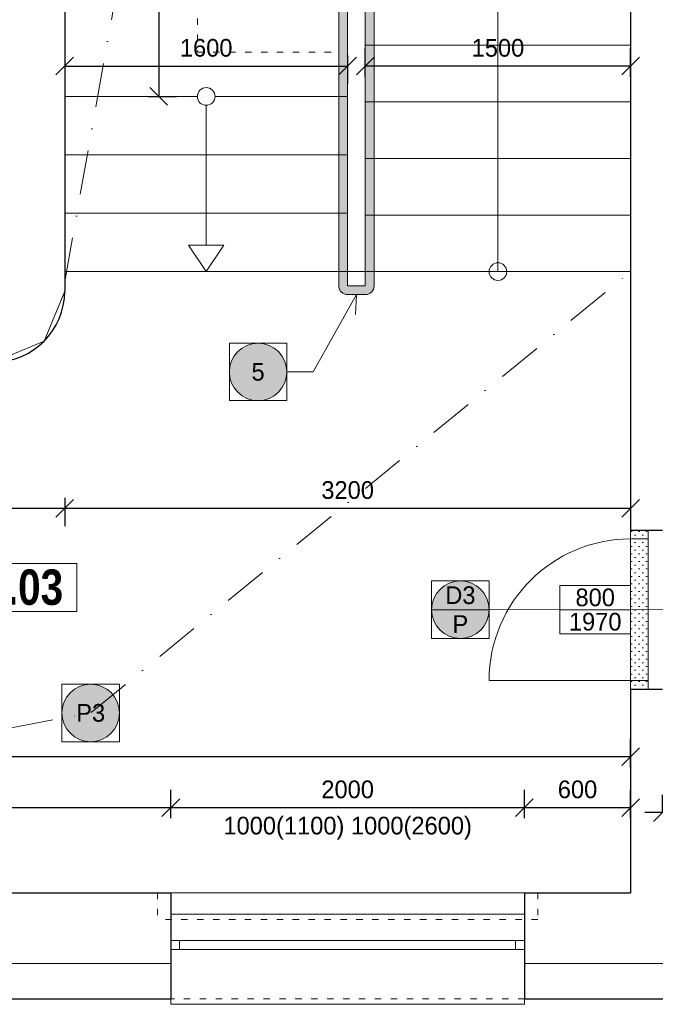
# Model space of a CAD drawing. Header units: millimetres. Extents: x -65956 to 5894746, y -14679 to 163521.
# Tile 31 of 89: x -50311 to -46716, y 29197 to 34761. Entities that reach past the tile are written whole.
import ezdxf

# ---------------------------------------------------------------- set-up
doc = ezdxf.new("R2010")
doc.units = ezdxf.units.MM
for name, pattern in [('__$$DASHDOT$$', [10.01, 5, -2.5, 0.01, -2.5]), ('ACAD_ISO03W100', [30, 12, -18]), ('ČERCHOVANÁ', [1, 0.5, -0.25, 0, -0.25])]:
    doc.linetypes.add(name, pattern=pattern)
doc.layers.get('0').update_dxf_attribs({"lineweight": 5})
doc.layers.get('Defpoints').update_dxf_attribs({"color": 2, "lineweight": 30})
doc.layers.add('- pomocna', color=232, linetype='Continuous', lineweight=0, plot=False)
for name, color, linetype, lineweight in [('- popis', 7, 'Continuous', 0), ('H popisky', 30, 'Continuous', 25), ('H stavba', 82, 'Continuous', 30), ('KOTY', 51, 'Continuous', 5), ('otvor', 163, 'Continuous', 5), ('RE-nove', 10, 'Continuous', 0), ('Tbč stavba', 4, 'ČERCHOVANÁ', 0), ('Tč stavba', 7, 'ACAD_ISO03W100', 5), ('VT kóty', 51, 'Continuous', 5), ('VT sanita', 210, 'Continuous', 5)]:
    doc.layers.add(name, color=color, linetype=linetype, lineweight=lineweight)
doc.styles.add('1-100_te_2mm_200', font='technic_.ttf', dxfattribs={"height": 200})
doc.styles.add('1-20_ce_5mm_100', font='GOTHIC.TTF', dxfattribs={"height": 100})
doc.styles.add('1-50_ce_2mm_100', font='GOTHIC.TTF', dxfattribs={"height": 100})
doc.dimstyles.new('technic_1-100', dxfattribs={"dimtxt": 200, "dimasz": 240, "dimexe": 300, "dimexo": 200, "dimgap": 100, "dimtad": 1, "dimdec": 1, "dimrnd": 0.5, "dimtxsty": '1-100_te_2mm_200', "dimblk": 'OBLIQUE', "dimcen": 2.5, "dimclrd": 256, "dimclrt": 256, "dimadec": 0, "dimazin": 0, "dimtfac": 1, "dimtdec": 1, "dimtix": 1, "dimtmove": 1, "dimatfit": 3, "dimldrblk": 'OBLIQUE', "dimfxl": 400, "dimfxlon": 1, "dimarcsym": 0})

# ---------------------------------------------------------------- blocks, each defined once
blk = doc.blocks.new('_Oblique')
at = {"color": 0, "linetype": 'ByBlock', "lineweight": -2}
blk.add_line((-0.5, -0.5), (0.5, 0.5), dxfattribs=at)
blk = doc.blocks.new('*D515')
at = {"layer": 'Defpoints', "color": 0, "transparency": 16777216}
for p in [(-49456, 30308.5), (-55286, 29827), (-49456, 29827)]:
    blk.add_point(p, dxfattribs=at)
at = {"layer": 'KOTY', "color": 0, "lineweight": -2, "transparency": 16777216}
for p, q in [((-55286, 30248.5), (-55286, 30408.5)), ((-49456, 30248.5), (-49456, 30408.5))]:
    blk.add_line(p, q, dxfattribs=at)
at = {"layer": 'KOTY', "lineweight": -2, "transparency": 16777216}
blk.add_line((-55286, 30308.5), (-49456, 30308.5), dxfattribs=at)
at = {"layer": 'KOTY', "lineweight": -2, "transparency": 16777216, "xscale": 100, "yscale": 100, "zscale": 100, "rotation": 180}
blk.add_blockref('_Oblique', (-55286, 30308.5), dxfattribs=at)
at = {"layer": 'KOTY', "lineweight": -2, "transparency": 16777216, "xscale": 100, "yscale": 100, "zscale": 100}
blk.add_blockref('_Oblique', (-49456, 30308.5), dxfattribs=at)
at = {"layer": 'KOTY', "transparency": 16777216, "insert": (-52371, 30411), "char_height": 100, "attachment_point": 5, "style": '1-20_ce_5mm_100'}
blk.add_mtext('5830', dxfattribs=at)
blk = doc.blocks.new('*D516')
at = {"layer": 'Defpoints', "color": 0, "transparency": 16777216}
for p in [(-47456, 30308.5), (-49456, 29827), (-47456, 29827)]:
    blk.add_point(p, dxfattribs=at)
at = {"layer": 'KOTY', "color": 0, "lineweight": -2, "transparency": 16777216}
for p, q in [((-49456, 30248.5), (-49456, 30408.5)), ((-47456, 30248.5), (-47456, 30408.5))]:
    blk.add_line(p, q, dxfattribs=at)
at = {"layer": 'KOTY', "lineweight": -2, "transparency": 16777216}
blk.add_line((-49456, 30308.5), (-47456, 30308.5), dxfattribs=at)
at = {"layer": 'KOTY', "lineweight": -2, "transparency": 16777216, "xscale": 100, "yscale": 100, "zscale": 100, "rotation": 180}
blk.add_blockref('_Oblique', (-49456, 30308.5), dxfattribs=at)
at = {"layer": 'KOTY', "lineweight": -2, "transparency": 16777216, "xscale": 100, "yscale": 100, "zscale": 100}
blk.add_blockref('_Oblique', (-47456, 30308.5), dxfattribs=at)
at = {"layer": 'KOTY', "transparency": 16777216, "char_height": 100, "attachment_point": 5, "style": '1-20_ce_5mm_100'}
for s, insert in [('2000', (-48456, 30411)), ('1000(1100) 1000(2600)', (-48456, 30191.8))]:
    blk.add_mtext(s, dxfattribs=dict(at, insert=insert))
blk = doc.blocks.new('*D517')
at = {"layer": 'Defpoints', "color": 0, "transparency": 16777216}
for p in [(-46856, 30308.5), (-47456, 29827), (-46856, 29827)]:
    blk.add_point(p, dxfattribs=at)
at = {"layer": 'KOTY', "color": 0, "lineweight": -2, "transparency": 16777216}
for p, q in [((-47456, 30248.5), (-47456, 30408.5)), ((-46856, 30248.5), (-46856, 30408.5))]:
    blk.add_line(p, q, dxfattribs=at)
at = {"layer": 'KOTY', "lineweight": -2, "transparency": 16777216}
blk.add_line((-47456, 30308.5), (-46856, 30308.5), dxfattribs=at)
at = {"layer": 'KOTY', "lineweight": -2, "transparency": 16777216, "xscale": 100, "yscale": 100, "zscale": 100, "rotation": 180}
blk.add_blockref('_Oblique', (-47456, 30308.5), dxfattribs=at)
at = {"layer": 'KOTY', "lineweight": -2, "transparency": 16777216, "xscale": 100, "yscale": 100, "zscale": 100}
blk.add_blockref('_Oblique', (-46856, 30308.5), dxfattribs=at)
at = {"layer": 'KOTY', "transparency": 16777216, "insert": (-47156, 30411), "char_height": 100, "attachment_point": 5, "style": '1-20_ce_5mm_100'}
blk.add_mtext('600', dxfattribs=at)
blk = doc.blocks.new('*D518')
at = {"layer": 'Defpoints', "color": 0, "transparency": 16777216}
for p in [(-46856, 30597.2), (-55286, 29827), (-46856, 29827)]:
    blk.add_point(p, dxfattribs=at)
at = {"layer": 'KOTY', "color": 0, "lineweight": -2, "transparency": 16777216}
for p, q in [((-55286, 30537.2), (-55286, 30697.2)), ((-46856, 30537.2), (-46856, 30697.2))]:
    blk.add_line(p, q, dxfattribs=at)
at = {"layer": 'KOTY', "lineweight": -2, "transparency": 16777216}
blk.add_line((-55286, 30597.2), (-46856, 30597.2), dxfattribs=at)
at = {"layer": 'KOTY', "lineweight": -2, "transparency": 16777216, "xscale": 100, "yscale": 100, "zscale": 100, "rotation": 180}
blk.add_blockref('_Oblique', (-55286, 30597.2), dxfattribs=at)
at = {"layer": 'KOTY', "lineweight": -2, "transparency": 16777216, "xscale": 100, "yscale": 100, "zscale": 100}
blk.add_blockref('_Oblique', (-46856, 30597.2), dxfattribs=at)
at = {"layer": 'KOTY', "transparency": 16777216, "insert": (-51071, 30699.7), "char_height": 100, "attachment_point": 5, "style": '1-20_ce_5mm_100'}
blk.add_mtext('8430', dxfattribs=at)
blk = doc.blocks.new('*D560')
at = {"layer": 'Defpoints', "color": 0, "transparency": 16777216}
for p in [(-46676, 30280.3), (-46676, 30157), (-46376, 29827)]:
    blk.add_point(p, dxfattribs=at)
at = {"layer": 'KOTY', "color": 0, "lineweight": -2, "transparency": 16777216}
for p, q in [((-46676, 30280.3), (-46676, 30380.3)), ((-46376, 30220.3), (-46376, 30380.3))]:
    blk.add_line(p, q, dxfattribs=at)
at = {"layer": 'KOTY', "lineweight": -2, "transparency": 16777216}
for p, q in [((-46676, 30280.3), (-46776, 30280.3)), ((-46376, 30280.3), (-46676, 30280.3)), ((-46376, 30280.3), (-46276, 30280.3))]:
    blk.add_line(p, q, dxfattribs=at)
at = {"layer": 'KOTY', "lineweight": -2, "transparency": 16777216, "xscale": 100, "yscale": 100, "zscale": 100}
blk.add_blockref('_Oblique', (-46676, 30280.3), dxfattribs=at)
at = {"layer": 'KOTY', "lineweight": -2, "transparency": 16777216, "xscale": 100, "yscale": 100, "zscale": 100, "rotation": 180}
blk.add_blockref('_Oblique', (-46376, 30280.3), dxfattribs=at)
at = {"layer": 'KOTY', "transparency": 16777216, "insert": (-46526, 30382.8), "char_height": 100, "attachment_point": 5, "style": '1-20_ce_5mm_100'}
blk.add_mtext('300', dxfattribs=at)
blk = doc.blocks.new('*D583')
at = {"layer": 'Defpoints', "color": 0, "transparency": 16777216}
for p in [(-50056, 37427), (-48456, 35625), (-48456, 34498.7)]:
    blk.add_point(p, dxfattribs=at)
at = {"layer": 'KOTY', "color": 0, "lineweight": -2, "transparency": 16777216}
for p, q in [((-50056, 34558.7), (-50056, 34398.7)), ((-48456, 34558.7), (-48456, 34398.7))]:
    blk.add_line(p, q, dxfattribs=at)
at = {"layer": 'KOTY', "lineweight": -2, "transparency": 16777216}
blk.add_line((-50056, 34498.7), (-48456, 34498.7), dxfattribs=at)
at = {"layer": 'KOTY', "lineweight": -2, "transparency": 16777216, "xscale": 100, "yscale": 100, "zscale": 100, "rotation": 180}
blk.add_blockref('_Oblique', (-50056, 34498.7), dxfattribs=at)
at = {"layer": 'KOTY', "lineweight": -2, "transparency": 16777216, "xscale": 100, "yscale": 100, "zscale": 100}
blk.add_blockref('_Oblique', (-48456, 34498.7), dxfattribs=at)
at = {"layer": 'KOTY', "transparency": 16777216, "insert": (-49256, 34601.2), "char_height": 100, "attachment_point": 5, "style": '1-20_ce_5mm_100'}
blk.add_mtext('1600', dxfattribs=at)
blk = doc.blocks.new('*D588')
at = {"layer": 'Defpoints', "color": 0, "transparency": 16777216}
for p in [(-50056, 39527), (-50056, 34327), (-49524, 34327)]:
    blk.add_point(p, dxfattribs=at)
at = {"layer": 'KOTY', "color": 0, "lineweight": -2, "transparency": 16777216}
for p, q in [((-49584, 39527), (-49424, 39527)), ((-49584, 34327), (-49424, 34327))]:
    blk.add_line(p, q, dxfattribs=at)
at = {"layer": 'KOTY', "lineweight": -2, "transparency": 16777216}
blk.add_line((-49524, 39527), (-49524, 34327), dxfattribs=at)
at = {"layer": 'KOTY', "lineweight": -2, "transparency": 16777216, "xscale": 100, "yscale": 100, "zscale": 100}
for p, rotation in [((-49524, 39527), 90), ((-49524, 34327), 270)]:
    blk.add_blockref('_Oblique', p, dxfattribs=dict(at, rotation=rotation))
at = {"layer": 'KOTY', "transparency": 16777216, "insert": (-49626.5, 36927), "char_height": 100, "attachment_point": 5, "rotation": 90, "style": '1-20_ce_5mm_100'}
blk.add_mtext('5200', dxfattribs=at)
blk = doc.blocks.new('*D589')
at = {"layer": 'Defpoints', "color": 0, "transparency": 16777216}
for p in [(-48356, 34498.7), (-48356, 33337), (-46856, 33337)]:
    blk.add_point(p, dxfattribs=at)
at = {"layer": 'KOTY', "color": 0, "lineweight": -2, "transparency": 16777216}
for p, q in [((-48356, 34438.7), (-48356, 34598.7)), ((-46856, 34438.7), (-46856, 34598.7))]:
    blk.add_line(p, q, dxfattribs=at)
at = {"layer": 'KOTY', "lineweight": -2, "transparency": 16777216}
blk.add_line((-46856, 34498.7), (-48356, 34498.7), dxfattribs=at)
at = {"layer": 'KOTY', "lineweight": -2, "transparency": 16777216, "xscale": 100, "yscale": 100, "zscale": 100, "rotation": 180}
blk.add_blockref('_Oblique', (-48356, 34498.7), dxfattribs=at)
at = {"layer": 'KOTY', "lineweight": -2, "transparency": 16777216, "xscale": 100, "yscale": 100, "zscale": 100}
blk.add_blockref('_Oblique', (-46856, 34498.7), dxfattribs=at)
at = {"layer": 'KOTY', "transparency": 16777216, "insert": (-47606, 34601.2), "char_height": 100, "attachment_point": 5, "style": '1-20_ce_5mm_100'}
blk.add_mtext('1500', dxfattribs=at)
blk = doc.blocks.new('*T437')
at = {"layer": 'Defpoints', "color": 8, "linetype": 'ByBlock', "lineweight": 0, "transparency": 16777216}
for p, q in [((0, 0), (600, 0)), ((0, 0), (0, -270.7)), ((600, 0), (600, -270.7)), ((0, -270.7), (600, -270.7))]:
    blk.add_line(p, q, dxfattribs=at)
at = {"layer": 'H popisky', "color": 0, "transparency": 16777216, "insert": (300, -135.3), "char_height": 200, "width": 596, "attachment_point": 5, "style": '1-50_ce_2mm_100'}
blk.add_mtext('{\\fTechnicLite|b1|i0|c2|p2;\\C256;1.03}', dxfattribs=at)
blk = doc.blocks.new('*D752')
at = {"layer": 'Defpoints', "color": 0, "transparency": 16777216}
for p in [(-50056, 33337), (-51641, 32827), (-50056, 31999.8)]:
    blk.add_point(p, dxfattribs=at)
at = {"layer": 'KOTY', "color": 0, "lineweight": -2, "transparency": 16777216}
for p, q in [((-51641, 32059.8), (-51641, 31899.8)), ((-50056, 32059.8), (-50056, 31899.8))]:
    blk.add_line(p, q, dxfattribs=at)
at = {"layer": 'KOTY', "lineweight": -2, "transparency": 16777216}
blk.add_line((-51641, 31999.8), (-50056, 31999.8), dxfattribs=at)
at = {"layer": 'KOTY', "lineweight": -2, "transparency": 16777216, "xscale": 100, "yscale": 100, "zscale": 100, "rotation": 180}
blk.add_blockref('_Oblique', (-51641, 31999.8), dxfattribs=at)
at = {"layer": 'KOTY', "lineweight": -2, "transparency": 16777216, "xscale": 100, "yscale": 100, "zscale": 100}
blk.add_blockref('_Oblique', (-50056, 31999.8), dxfattribs=at)
at = {"layer": 'KOTY', "transparency": 16777216, "insert": (-50848.5, 32102.3), "char_height": 100, "attachment_point": 5, "style": '1-20_ce_5mm_100'}
blk.add_mtext('1585', dxfattribs=at)
blk = doc.blocks.new('*D753')
at = {"layer": 'Defpoints', "color": 0, "transparency": 16777216}
for p in [(-50056, 33337), (-46856, 32227), (-46856, 31999.8)]:
    blk.add_point(p, dxfattribs=at)
at = {"layer": 'KOTY', "color": 0, "lineweight": -2, "transparency": 16777216}
for p, q in [((-50056, 32059.8), (-50056, 31899.8)), ((-46856, 32027), (-46856, 31899.8))]:
    blk.add_line(p, q, dxfattribs=at)
at = {"layer": 'KOTY', "lineweight": -2, "transparency": 16777216}
blk.add_line((-50056, 31999.8), (-46856, 31999.8), dxfattribs=at)
at = {"layer": 'KOTY', "lineweight": -2, "transparency": 16777216, "xscale": 100, "yscale": 100, "zscale": 100, "rotation": 180}
blk.add_blockref('_Oblique', (-50056, 31999.8), dxfattribs=at)
at = {"layer": 'KOTY', "lineweight": -2, "transparency": 16777216, "xscale": 100, "yscale": 100, "zscale": 100}
blk.add_blockref('_Oblique', (-46856, 31999.8), dxfattribs=at)
at = {"layer": 'KOTY', "transparency": 16777216, "insert": (-48456, 32102.3), "char_height": 100, "attachment_point": 5, "style": '1-20_ce_5mm_100'}
blk.add_mtext('3200', dxfattribs=at)
blk = doc.blocks.new('*T417')
at = {"layer": 'Defpoints', "color": 8, "linetype": 'ByBlock', "lineweight": 0, "transparency": 16777216}
for p, q in [((0, 274.7), (400, 274.7)), ((0, 0), (0, 274.7)), ((400, 0), (400, 274.7)), ((0, 137.3), (400, 137.3)), ((0, 0), (400, 0))]:
    blk.add_line(p, q, dxfattribs=at)
at = {"layer": 'VT kóty', "color": 0, "transparency": 16777216, "char_height": 100, "width": 396, "attachment_point": 5, "style": '1-50_ce_2mm_100'}
for s, insert in [('800', (200, 206)), ('1970', (200, 68.7))]:
    blk.add_mtext(s, dxfattribs=dict(at, insert=insert))
blk = doc.blocks.new('*T850')
at = {"layer": 'Defpoints', "color": 8, "linetype": 'ByBlock', "lineweight": 0, "transparency": 16777216}
for p, q in [((0, 0), (324.9, 0)), ((0, 0), (0, -324.9)), ((324.9, 0), (324.9, -324.9)), ((0, -162.5), (324.9, -162.5)), ((0, -324.9), (324.9, -324.9))]:
    blk.add_line(p, q, dxfattribs=at)
at = {"layer": 'VT kóty', "color": 0, "transparency": 16777216, "char_height": 100, "width": 320.944, "attachment_point": 5, "style": '1-50_ce_2mm_100'}
for s, insert in [('D3', (162.5, -81.2)), ('P', (162.5, -243.7))]:
    blk.add_mtext(s, dxfattribs=dict(at, insert=insert))
blk = doc.blocks.new('*T857')
at = {"layer": 'Defpoints', "color": 8, "linetype": 'ByBlock', "lineweight": 0, "transparency": 16777216}
for p, q in [((0, 0), (324.9, 0)), ((0, 0), (0, -324.9)), ((324.9, 0), (324.9, -324.9)), ((0, -324.9), (324.9, -324.9))]:
    blk.add_line(p, q, dxfattribs=at)
at = {"layer": '- popis', "color": 0, "transparency": 16777216, "insert": (162.5, -162.5), "char_height": 100, "width": 320.944, "attachment_point": 5, "style": '1-50_ce_2mm_100'}
blk.add_mtext('5', dxfattribs=at)
blk = doc.blocks.new('*T965')
at = {"layer": 'Defpoints', "color": 8, "linetype": 'ByBlock', "lineweight": 0, "transparency": 16777216}
for p, q in [((0, 0), (324.9, 0)), ((0, 0), (0, -324.9)), ((324.9, 0), (324.9, -324.9)), ((0, -324.9), (324.9, -324.9))]:
    blk.add_line(p, q, dxfattribs=at)
at = {"layer": '- popis', "color": 0, "transparency": 16777216, "insert": (162.5, -162.5), "char_height": 100, "width": 320.944, "attachment_point": 5, "style": '1-50_ce_2mm_100'}
blk.add_mtext('P3', dxfattribs=at)

msp = doc.modelspace()

# ---------------------------------------------------------------- hatches: boundary and pattern name
at = {"layer": 'RE-nove'}
h = msp.add_hatch(color=256, dxfattribs=at)
h.paths.add_polyline_path([(-48306.01, 35577.03), (-48356.01, 35577.03), (-48356.01, 35257.03), (-48306.01, 35257.03)])
h.paths.add_polyline_path([(-48306.01, 35658.03), (-48356.01, 35647.03), (-48356.01, 35577.03), (-48306.01, 35577.03)])
h.paths.add_polyline_path([(-48456.01, 35625.03), (-48456.01, 35827.03), (-48506.01, 35827.03), (-48506.01, 34327.03), (-48456.01, 34327.03)])
h.paths.add_polyline_path([(-48456.01, 34327.03), (-48506.01, 34327.03), (-48506.01, 33997.03), (-48456.01, 33997.03)])
h.paths.add_polyline_path([(-48456.01, 33997.03), (-48506.01, 33997.03), (-48506.01, 33667.03), (-48456.01, 33667.03)])
h.paths.add_polyline_path([(-48456.01, 33667.03), (-48506.01, 33667.03), (-48506.01, 33337.03), (-48456.01, 33337.03)])
h.paths.add_polyline_path([(-48306.01, 33257.03), (-48306.01, 33337.03), (-48356.01, 33337.03), (-48356.01, 33257.03), (-48456.01, 33257.03), (-48456.01, 33337.03), (-48506.01, 33337.03), (-48506.01, 33257.03, 0.4142136), (-48456.01, 33207.03), (-48356.01, 33207.03, 0.4142136)])
h.paths.add_polyline_path([(-48306.01, 33657.03), (-48356.01, 33657.03), (-48356.01, 33337.03), (-48306.01, 33337.03)])
h.paths.add_polyline_path([(-48306.01, 33977.03), (-48356.01, 33977.03), (-48356.01, 33657.03), (-48306.01, 33657.03)])
h.paths.add_polyline_path([(-48306.01, 34297.03), (-48356.01, 34297.03), (-48356.01, 33977.03), (-48306.01, 33977.03)])
h.paths.add_polyline_path([(-48306.01, 34617.03), (-48356.01, 34617.03), (-48356.01, 34297.03), (-48306.01, 34297.03)])
h.paths.add_polyline_path([(-48306.01, 34937.03), (-48356.01, 34937.03), (-48356.01, 34617.03), (-48306.01, 34617.03)])
h.paths.add_polyline_path([(-48306.01, 35257.03), (-48356.01, 35257.03), (-48356.01, 34937.03), (-48306.01, 34937.03)])
for points in [[(-48800.1, 32770.66, 1), (-49125.05, 32770.66, 1)], [(-47656.01, 31426.88, 1), (-47980.95, 31426.88, 1)], [(-49746.64, 30843.35, 1), (-50071.59, 30843.35, 1)]]:
    msp.add_hatch(color=256, dxfattribs=at).paths.add_polyline_path(points)
h = msp.add_hatch(dxfattribs=at)
h.set_pattern_fill('OMITKA', color=256, scale=30, angle=-270)
h.set_pattern_definition([(135, (-58751.198, -31536.895), (-21.213203, -21.213203), [0, -30])])
h.paths.add_polyline_path([(-46756.01, 30977.07), (-46756.01, 31877.07), (-46856.01, 31877.03), (-46856.01, 30977.03)])

# ---------------------------------------------------------------- linework, layer by layer
at = {"layer": '- pomocna'}
msp.add_lwpolyline([(-50056.01, 37427.03), (-46856.01, 37427.03), (-46856.01, 33337.03), (-50056.01, 33337.03)], close=True, dxfattribs=at)
msp.add_lwpolyline([(-55286.01, 29827.03), (-55286.01, 32827.03), (-53171.01, 32827.03), (-53006.01, 32927.03), (-53006.01, 33127.03), (-51806.01, 33127.03), (-51806.01, 32927.03), (-51641.01, 32827.03), (-50456.01, 32827.03), (-50173.16, 32944.19), (-50056.01, 33227.03), (-50056.01, 33337.03), (-46856.01, 33337.03), (-46856.01, 29827.03), (-53856.01, 29827.03)], dxfattribs=at)
at = {"linetype": 'Continuous'}
for p, q in [((-48506.01, 35827.03), (-48506.01, 33257.03)), ((-48456.01, 35625.03), (-48456.01, 33257.03)), ((-48356.01, 35647.03), (-48356.01, 33257.03)), ((-48306.01, 35658.03), (-48306.01, 33257.03)), ((-50056.01, 34327.03), (-49306.01, 34327.03)), ((-49206.01, 34327.03), (-48456.01, 34327.03)), ((-50056.01, 33997.03), (-48456.01, 33997.03)), ((-50056.01, 33667.03), (-48456.01, 33667.03)), ((-49256.01, 33337.03), (-49356.01, 33487.03)), ((-49256.01, 33337.03), (-49156.01, 33487.03)), ((-50056.01, 33337.03), (-48456.01, 33337.03)), ((-48456.01, 33257.03), (-48356.01, 33257.03)), ((-48456.01, 33207.03), (-48356.01, 33207.03)), ((-52706.01, 29427.03), (-49456.01, 29427.03)), ((-47456.01, 29427.03), (-45026.01, 29427.03))]:
    msp.add_line(p, q, dxfattribs=at)
for p, q in [((-47606.01, 33337.03), (-47606.01, 35812.03)), ((-48356.01, 34617.03), (-46856.01, 34617.03)), ((-49256.01, 34277.03), (-49256.01, 33487.03)), ((-48356.01, 34297.03), (-46856.01, 34297.03)), ((-48356.01, 33977.03), (-46856.01, 33977.03)), ((-48356.01, 33657.03), (-46856.01, 33657.03)), ((-49356.01, 33487.03), (-49156.01, 33487.03)), ((-49256.01, 33487.03), (-49256.01, 33487.03)), ((-48356.01, 33337.03), (-46856.01, 33337.03))]:
    msp.add_line(p, q)
for centre in [(-49256.01, 34327.03), (-47606.01, 33337.03)]:
    msp.add_circle(centre, 50)
for centre, start, end in [((-48456.01, 33257.03), 180, 270), ((-48356.01, 33257.03), 270, 0)]:
    msp.add_arc(centre, 50, start, end)
at = {"layer": 'H stavba'}
for p, q in [((-50056.01, 37427.03), (-50056.01, 33227.03)), ((-46856.01, 37427.03), (-46856.01, 31877.03)), ((-46856.01, 31877.03), (-46676.01, 31877.03)), ((-46856.01, 30977.03), (-46676.01, 30977.03)), ((-46856.01, 30977.03), (-46856.01, 29827.03)), ((-54156.01, 29827.03), (-49456.01, 29827.03)), ((-49456.01, 29827.03), (-49456.01, 29227.03)), ((-47456.01, 29827.03), (-46856.01, 29827.03)), ((-47456.01, 29827.03), (-47456.01, 29227.03)), ((-52506.01, 29227.03), (-49456.01, 29227.03)), ((-47456.01, 29227.03), (-45026.01, 29227.03))]:
    msp.add_line(p, q, dxfattribs=at)
msp.add_arc((-50456.01, 33227.03), 400, 270, 0, dxfattribs=at)
at = {"layer": 'otvor'}
for p, q in [((-46856.01, 31877.03), (-46856.01, 30977.03)), ((-46856.01, 31827.03), (-46756.01, 31827.03)), ((-46756.01, 31877.03), (-46756.01, 30977.03)), ((-47656.01, 31027.03), (-46756.01, 31027.03)), ((-47456.01, 29707.03), (-49456.01, 29707.03)), ((-49456.01, 29557.03), (-47456.01, 29557.03)), ((-49406.01, 29507.03), (-49406.01, 29557.03)), ((-47506.01, 29507.03), (-47506.01, 29557.03)), ((-49456.01, 29507.03), (-47456.01, 29507.03))]:
    msp.add_line(p, q, dxfattribs=at)
msp.add_lwpolyline([(-47456.01, 29227.03), (-47456.01, 29197.03), (-49456.01, 29197.03), (-49456.01, 29227.03)], dxfattribs=at)
msp.add_arc((-46856.01, 31027.03), 800, 90, 180, dxfattribs=at)
at = {"layer": 'Tbč stavba', "ltscale": 300}
msp.add_line((-47456.01, 29827.03), (-49456.01, 29827.03), dxfattribs=at)
at = {"layer": 'Tč stavba', "ltscale": 3}
for p, q in [((-49531.01, 29827.03), (-49531.01, 29677.03)), ((-47381.01, 29827.03), (-47381.01, 29677.03)), ((-47381.01, 29677.03), (-49531.01, 29677.03)), ((-47456.01, 29227.03), (-49456.01, 29227.03))]:
    msp.add_line(p, q, dxfattribs=at)
msp.add_lwpolyline([(-49306.01, 35577.03), (-49306.01, 34577.03), (-48506.01, 34577.03), (-48506.01, 35577.03)], close=True, dxfattribs=at)
at = {"layer": 'VT sanita', "linetype": '__$$DASHDOT$$', "ltscale": 50}
for p, q in [((-50056.01, 33282.03), (-49140.25, 38417.78)), ((-49906.44, 30845.57), (-46856.01, 33337.03)), ((-55286.01, 29827.03), (-49906.44, 30845.57))]:
    msp.add_line(p, q, dxfattribs=at)
at = {"layer": 'VT sanita'}
msp.add_line((-46626.01, 31427.07), (-47656.01, 31426.88), dxfattribs=at)
msp.add_lwpolyline([(-48800.1, 32770.66), (-48650.1, 32770.66), (-48406.01, 33207.03), (-48411.19, 33095.35)], dxfattribs=at)
for centre in [(-48962.58, 32770.66), (-47818.48, 31426.88), (-49909.11, 30843.35)]:
    msp.add_circle(centre, 162.47, dxfattribs=at)

# ---------------------------------------------------------------- block references
for name, p in [('*T857', (-49125.05, 32933.14)), ('*T437', (-50587.82, 31688.04)), ('*T850', (-47980.95, 31589.36)), ('*T417', (-47256.01, 31289.7)), ('*T965', (-50071.59, 31005.82))]:
    msp.add_blockref(name, p)

# ---------------------------------------------------------------- dimensions: what is measured, and where the dimension line sits
at = {"layer": 'KOTY'}
dim = msp.add_linear_dim(base=(-49523.98, 34327.03), p1=(-50056.01, 39527.03), p2=(-50056.01, 34327.03), angle=90, dimstyle='technic_1-100', override={"dimtxt": 100, "dimasz": 100, "dimexe": 100, "dimgap": 50, "dimtxsty": '1-20_ce_5mm_100', "dimfxl": 60}, dxfattribs=at)
dim.commit()
dim.dimension.update_dxf_attribs({"geometry": '*D588', "text_midpoint": (-49626.49, 36927.03)})
for base, p1, p2, picture, middle in [((-48456.01, 34498.68), (-50056.01, 37427.03), (-48456.01, 35625.03), '*D583', (-49256.01, 34601.19)), ((-48356.01, 34498.68), (-46856.01, 33337.03), (-48356.01, 33337.03), '*D589', (-47606.01, 34601.19)), ((-50056.01, 31999.81), (-51641.01, 32827.03), (-50056.01, 33337.03), '*D752', (-50848.51, 32102.33)), ((-46856.01, 31999.81), (-50056.01, 33337.03), (-46856.01, 32227.03), '*D753', (-48456.01, 32102.33)), ((-46856.01, 30597.21), (-55286.01, 29827.03), (-46856.01, 29827.03), '*D518', (-51071.01, 30699.73)), ((-49456.01, 30308.5), (-55286.01, 29827.03), (-49456.01, 29827.03), '*D515', (-52371.01, 30411.01)), ((-46856.01, 30308.5), (-47456.01, 29827.03), (-46856.01, 29827.03), '*D517', (-47156.01, 30411.01)), ((-46676.01, 30280.25), (-46376.01, 29827.03), (-46676.01, 30157.03), '*D560', (-46526.01, 30382.77))]:
    dim = msp.add_linear_dim(base=base, p1=p1, p2=p2, dimstyle='technic_1-100', override={"dimtxt": 100, "dimasz": 100, "dimexe": 100, "dimgap": 50, "dimtxsty": '1-20_ce_5mm_100', "dimfxl": 60}, dxfattribs=at)
    dim.commit()
    dim.dimension.update_dxf_attribs({"geometry": picture, "text_midpoint": middle})
dim = msp.add_linear_dim(base=(-47456.01, 30308.5), p1=(-49456.01, 29827.03), p2=(-47456.01, 29827.03), text='<>\\X 1000(1100) 1000(2600)', dimstyle='technic_1-100', override={"dimtxt": 100, "dimasz": 100, "dimexe": 100, "dimgap": 50, "dimtxsty": '1-20_ce_5mm_100', "dimfxl": 60}, dxfattribs=at)
dim.commit()
dim.dimension.update_dxf_attribs({"geometry": '*D516', "text_midpoint": (-48456.01, 30308.5)})

doc.saveas('drawing.dxf')
